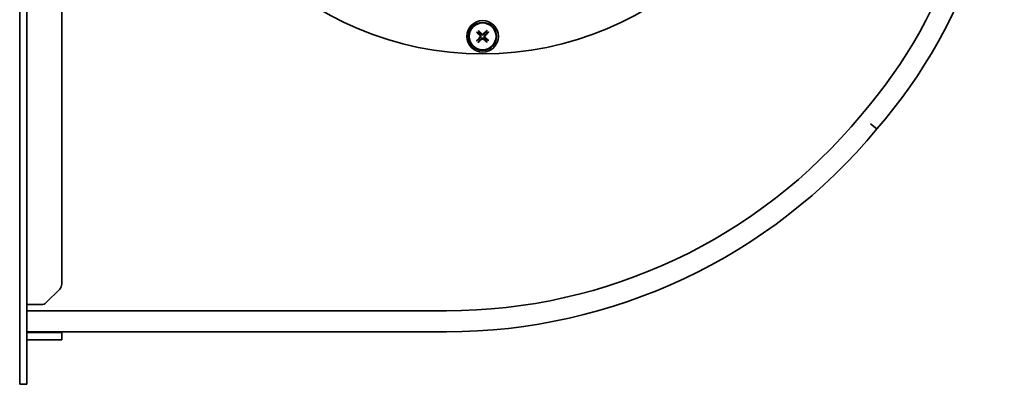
# Model space of a CAD drawing. Header units: millimetres. Extents: x 280 to 560, y 141 to 453.
# Tile 1 of 3: x 280 to 560, y 141 to 245. Entities that reach past the tile are written whole.
import ezdxf

# ---------------------------------------------------------------- set-up
doc = ezdxf.new("R2010")
doc.units = ezdxf.units.MM
doc.header["$LTSCALE"] = 2
doc.layers.add('Krawędzie widoczne(ISO)', color=7, linetype='Continuous', lineweight=35, true_color=0x262659)

msp = doc.modelspace()

# ---------------------------------------------------------------- linework, layer by layer
at = {"layer": 'Krawędzie widoczne(ISO)'}
for p, q in [((279.61, 277.37), (279.61, 145.37)), ((281.61, 277.37), (281.61, 145.37)), ((291.61, 252.79), (291.61, 169.95)), ((410.01, 241.88), (410.5, 241.51)), ((410.8, 241.81), (410.43, 242.3)), ((412.78, 242.3), (412.41, 241.81)), ((412.71, 241.51), (413.2, 241.88)), ((410.5, 239.9), (410.01, 239.53)), ((410.43, 239.1), (410.8, 239.6)), ((412.41, 239.6), (412.78, 239.1)), ((413.2, 239.53), (412.71, 239.9)), ((522.28, 215.76), (524.04, 214.27)), ((291.02, 168.53), (287.19, 164.7)), ((281.61, 164.12), (283.61, 164.12)), ((285.78, 164.12), (283.61, 164.12)), ((281.61, 162.37), (401.31, 162.37)), ((281.61, 156.37), (401.31, 156.37)), ((281.61, 156.12), (283.61, 156.12)), ((285.78, 156.12), (283.61, 156.12)), ((285.78, 156.12), (287.19, 156.12)), ((291.02, 156.12), (287.19, 156.12)), ((291.02, 156.12), (291.61, 156.12)), ((291.61, 154.12), (291.61, 156.12)), ((283.61, 154.12), (281.61, 154.12)), ((285.78, 154.12), (283.61, 154.12)), ((287.19, 154.12), (285.78, 154.12)), ((287.19, 154.12), (291.02, 154.12)), ((291.61, 154.12), (291.02, 154.12)), ((279.61, 141.37), (279.61, 145.37)), ((281.61, 141.37), (281.61, 145.37)), ((281.61, 141.37), (279.61, 141.37))]:
    msp.add_line(p, q, dxfattribs=at)
for centre, radius in [((411.61, 326.7), 91), ((411.61, 240.7), 4.5), ((411.61, 240.7), 4), ((411.61, 240.7), 3.84)]:
    msp.add_circle(centre, radius, dxfattribs=at)
for centre, radius, start, end in [((412.39, 311.43), 142, 318.9338, 5.9483), ((412.39, 311.43), 148, 318.9666, 5.9213), ((411.61, 240.7), 1.37, 126.152, 143.848), ((411.61, 240.7), 1.37, 36.152, 53.848), ((411.61, 240.7), 1.37, 216.152, 233.848), ((411.61, 240.7), 1.37, 306.152, 323.848), ((401.31, 315.37), 153, 270, 320.5491), ((401.31, 315.37), 159, 270, 320.5186), ((289.61, 169.95), 2, 315, 0), ((285.78, 166.12), 2, 270, 315)]:
    msp.add_arc(centre, radius, start, end, dxfattribs=at)
for centre, major_axis, ratio, start_param, end_param in [((409.93, 241.97), (-0.0914, 0.0977), 0.085961, 1.247071, 2.694918), ((411.73, 240.82), (4.44, -4.74), 0.087156, 4.3808, 4.610929), ((410.34, 242.38), (0.0977, -0.0914), 0.085961, 0.446675, 1.894522), ((411.49, 240.58), (-4.74, 4.44), 0.087156, 4.813849, 5.043978), ((411.72, 240.58), (-4.74, -4.44), 0.087156, 4.3808, 4.610929), ((411.48, 240.82), (4.44, 4.74), 0.087156, 4.813849, 5.043978), ((412.87, 242.38), (0.0977, 0.0914), 0.085961, 1.247071, 2.694918), ((413.28, 241.97), (-0.0914, -0.0977), 0.085961, 0.446675, 1.894522), ((411.73, 240.59), (-4.44, -4.74), 0.087156, 4.813849, 5.043978), ((409.93, 239.43), (0.0914, 0.0977), 0.085961, 0.446675, 1.894522), ((411.49, 240.82), (4.74, 4.44), 0.087156, 4.3808, 4.610929), ((410.34, 239.02), (-0.0977, -0.0914), 0.085961, 1.247071, 2.694918), ((411.72, 240.82), (4.74, -4.44), 0.087156, 4.813849, 5.043978), ((411.48, 240.59), (-4.44, 4.74), 0.087156, 4.3808, 4.610929), ((412.87, 239.02), (-0.0977, 0.0914), 0.085961, 0.446675, 1.894522), ((413.28, 239.43), (0.0914, -0.0977), 0.085961, 1.247071, 2.694918)]:
    msp.add_ellipse(centre, major_axis=major_axis, ratio=ratio, start_param=start_param, end_param=end_param, dxfattribs=at)
for points, weights in [([(410.5, 241.51), (410.83, 241.19), (410.99, 241.03)], [1, 1.41037553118, 1.7658459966]), ([(411.28, 241.31), (411.12, 241.48), (410.8, 241.81)], [1.7658459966, 1.41037553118, 1]), ([(412.41, 241.81), (412.09, 241.48), (411.93, 241.31)], [1, 1.41037553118, 1.7658459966]), ([(412.22, 241.03), (412.38, 241.19), (412.71, 241.51)], [1.7658459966, 1.41037553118, 1]), ([(410.99, 240.37), (410.83, 240.21), (410.5, 239.9)], [1.7658459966, 1.41037553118, 1]), ([(410.8, 239.6), (411.12, 239.93), (411.28, 240.09)], [1, 1.41037553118, 1.7658459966]), ([(411.93, 240.09), (412.09, 239.93), (412.41, 239.6)], [1.7658459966, 1.41037553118, 1]), ([(412.71, 239.9), (412.38, 240.21), (412.22, 240.37)], [1, 1.41037553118, 1.7658459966])]:
    msp.add_rational_spline(points, weights, degree=2, dxfattribs=at)
for points, knots in [([(410.87, 240.91), (410.89, 240.88), (410.91, 240.85), (410.94, 240.77), (410.95, 240.73), (410.95, 240.65), (410.94, 240.61), (410.91, 240.55), (410.89, 240.52), (410.87, 240.49)], [0, 0, 0, 0, 0.01152008, 0.01152008, 0.02304016, 0.02304016, 0.03457302, 0.03457302, 0.04414861, 0.04414861, 0.04414861, 0.04414861]), ([(410.99, 241.03), (411.02, 241), (411.05, 240.96), (411.09, 240.89), (411.11, 240.86), (411.13, 240.78), (411.13, 240.74), (411.13, 240.66), (411.13, 240.62), (411.11, 240.55), (411.09, 240.51), (411.05, 240.44), (411.02, 240.41), (410.99, 240.37)], [-0.08694532, -0.08694532, -0.08694532, -0.08694532, -0.07279319, -0.07279319, -0.06140434, -0.06140434, -0.05001549, -0.05001549, -0.03862664, -0.03862664, -0.02723778, -0.02723778, -0.01308566, -0.01308566, -0.01308566, -0.01308566]), ([(411.93, 241.31), (411.9, 241.28), (411.86, 241.25), (411.8, 241.22), (411.76, 241.2), (411.68, 241.18), (411.64, 241.17), (411.57, 241.17), (411.53, 241.18), (411.45, 241.2), (411.41, 241.22), (411.35, 241.25), (411.31, 241.28), (411.28, 241.31)], [-0.08694532, -0.08694532, -0.08694532, -0.08694532, -0.07279319, -0.07279319, -0.06140434, -0.06140434, -0.05001549, -0.05001549, -0.03862664, -0.03862664, -0.02723778, -0.02723778, -0.01308566, -0.01308566, -0.01308566, -0.01308566]), ([(411.28, 240.09), (411.31, 240.12), (411.35, 240.15), (411.41, 240.19), (411.45, 240.2), (411.53, 240.23), (411.57, 240.23), (411.64, 240.23), (411.68, 240.23), (411.76, 240.2), (411.8, 240.19), (411.86, 240.15), (411.9, 240.12), (411.93, 240.09)], [-0.08694532, -0.08694532, -0.08694532, -0.08694532, -0.07279319, -0.07279319, -0.06140434, -0.06140434, -0.05001549, -0.05001549, -0.03862664, -0.03862664, -0.02723778, -0.02723778, -0.01308566, -0.01308566, -0.01308566, -0.01308566]), ([(411.81, 241.44), (411.79, 241.42), (411.75, 241.39), (411.67, 241.36), (411.63, 241.36), (411.56, 241.36), (411.52, 241.37), (411.45, 241.4), (411.42, 241.42), (411.4, 241.44)], [0, 0, 0, 0, 0.01152008, 0.01152008, 0.02304016, 0.02304016, 0.03457302, 0.03457302, 0.04414861, 0.04414861, 0.04414861, 0.04414861]), ([(411.4, 239.96), (411.42, 239.99), (411.46, 240.01), (411.54, 240.04), (411.58, 240.05), (411.65, 240.04), (411.69, 240.04), (411.76, 240), (411.79, 239.99), (411.81, 239.96)], [0, 0, 0, 0, 0.01152008, 0.01152008, 0.02304016, 0.02304016, 0.03457302, 0.03457302, 0.04414861, 0.04414861, 0.04414861, 0.04414861]), ([(412.22, 240.37), (412.19, 240.41), (412.16, 240.44), (412.12, 240.51), (412.1, 240.55), (412.08, 240.62), (412.08, 240.66), (412.08, 240.74), (412.08, 240.78), (412.1, 240.86), (412.12, 240.89), (412.16, 240.96), (412.19, 241), (412.22, 241.03)], [-0.08694532, -0.08694532, -0.08694532, -0.08694532, -0.07279319, -0.07279319, -0.06140434, -0.06140434, -0.05001549, -0.05001549, -0.03862664, -0.03862664, -0.02723778, -0.02723778, -0.01308566, -0.01308566, -0.01308566, -0.01308566]), ([(412.34, 240.49), (412.32, 240.52), (412.3, 240.56), (412.27, 240.63), (412.26, 240.67), (412.26, 240.75), (412.27, 240.79), (412.3, 240.86), (412.32, 240.89), (412.34, 240.91)], [0, 0, 0, 0, 0.01152008, 0.01152008, 0.02304016, 0.02304016, 0.03457302, 0.03457302, 0.04414861, 0.04414861, 0.04414861, 0.04414861])]:
    msp.add_open_spline(points, degree=3, knots=knots, dxfattribs=at)

doc.saveas('drawing.dxf')
